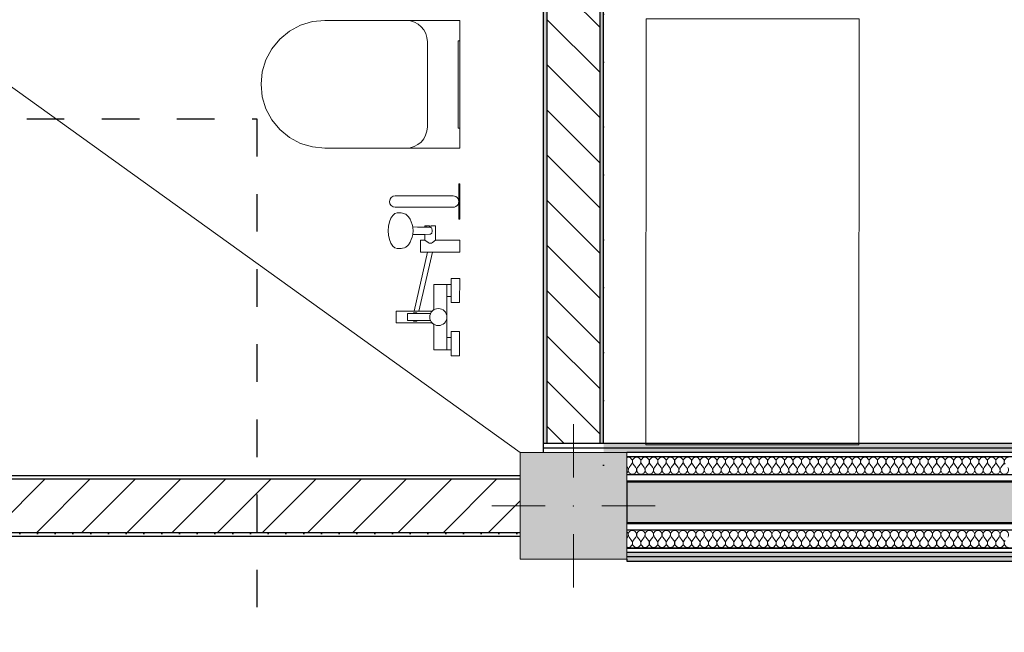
# Model space of a CAD drawing. Header units: millimetres. Extents: x -63554 to 200, y -19084 to 40052.
# Tile 53 of 120: x -37000 to -34226, y -6686 to -4961. Entities that reach past the tile are written whole.
import ezdxf

# ---------------------------------------------------------------- set-up
doc = ezdxf.new("R2010")
doc.units = ezdxf.units.MM
doc.header["$MEASUREMENT"] = 0
doc.linetypes.add('Dashed', pattern=[211.666667, 105.833333, -105.833333])
doc.linetypes.add('Dotted', pattern=[317.499995, 0, -317.499995])
for name, color, linetype in [('1232_Kandvad vaheseinad', 7, 'Continuous'), ('1233_Postid', 7, 'Continuous'), ('New_014_Ruumi netopind', 7, 'Continuous'), ('New_1311_Vaheseinad', 7, 'Continuous'), ('New_1321_Põranda kattetarindid', 7, 'Continuous'), ('New_SA- santehnika', 7, 'Continuous'), ('New_SA-mööbel', 7, 'Continuous')]:
    doc.layers.add(name, color=color, linetype=linetype)
for name, color, linetype, lineweight in [('1232_Kandvad vaheseinad_Pen_No__101', 252, 'Continuous', 13), ('1232_Kandvad vaheseinad_Pen_No__41', 7, 'Continuous', 25), ('1233_Postid_Pen_No__1', 7, 'Continuous', 13), ('1233_Postid_Pen_No__101', 252, 'Continuous', 13), ('_trapid_Pen_No__1', 7, 'Continuous', 13), ('New_1311_Vaheseinad_Pen_No__101', 252, 'Continuous', 13), ('New_1311_Vaheseinad_Pen_No__41', 7, 'Continuous', 25), ('New_1321_Põranda kattetarindid_Pen_No__41', 7, 'Continuous', 25), ('New__trapid_Pen_No__1', 7, 'Continuous', 13), ('New_SA- santehnika_Pen_No__101', 252, 'Continuous', 13), ('New_SA-mööbel_Pen_No__101', 252, 'Continuous', 13)]:
    doc.layers.add(name, color=color, linetype=linetype, lineweight=lineweight)
pattern_1 = [(0, (0, 0), (0, 86.60254), [0, -50]), (0, (25, 43.3), (0, 86.60254), [0, -50])]
pattern_2 = [(180, (0, 0), (0, 86.60254), [0, -50]), (180, (-25, -43.3), (0, 86.60254), [0, -50])]
pattern_3 = [(0, (0, 0), (0, 30), [])]

# ---------------------------------------------------------------- blocks, each defined once
blk = doc.blocks.new('Slab_159_1', base_point=(-29375, -12510.1))
at = {"layer": 'New_1321_Põranda kattetarindid_Pen_No__41', "color": 7, "linetype": 'Dotted', "lineweight": 25, "flags": 128}
blk.add_lwpolyline([(-29375, -12510.1), (-17230, -12510.1), (-17230, -110), (-35355, -110), (-35355, -6260), (-29375, -6260)], close=True, dxfattribs=at)
blk = doc.blocks.new('Wall_19_1', base_point=(-35290, -6260))
at = {"layer": '1232_Kandvad vaheseinad_Pen_No__101', "linetype": 'Continuous', "lineweight": 0, "true_color": 0x4c4c4c}
blk.add_hatch(color=251, dxfattribs=at).paths.add_polyline_path([(-35290, -6380), (-29610, -6380), (-29610, -6260), (-35290, -6260)])
at = {"layer": '1232_Kandvad vaheseinad_Pen_No__41', "color": 7, "linetype": 'Continuous', "lineweight": 25, "flags": 128}
for points in [[(-29610, -6260), (-35290, -6260)], [(-35290, -6260), (-35290, -6380)], [(-35290, -6380), (-29610, -6380)]]:
    blk.add_lwpolyline(points, dxfattribs=at)
blk = doc.blocks.new('Wall_37_1', base_point=(-35590, -6330))
at = {"layer": 'New_1311_Vaheseinad_Pen_No__101', "linetype": 'Continuous', "lineweight": 13}
h = blk.add_hatch(dxfattribs=at)
h.set_pattern_fill('PLASTER_0001', color=252, style=0, pattern_type=2)
h.set_pattern_definition(pattern_1)
h.paths.add_polyline_path([(-35590, -6245), (-38430, -6245), (-38430, -6255), (-35590, -6255)])
h = blk.add_hatch(dxfattribs=at)
h.set_pattern_fill('MASONRY_BLOCK_0001', color=252, style=0, pattern_type=2)
h.set_pattern_definition([(45, (0, 0), (-63.6396, 63.6396), [])])
h.paths.add_polyline_path([(-38430, -6405), (-35590, -6405), (-35590, -6255), (-38430, -6255)])
h = blk.add_hatch(dxfattribs=at)
h.set_pattern_fill('PLASTER_0001', color=252, style=0, pattern_type=2)
h.set_pattern_definition(pattern_1)
h.paths.add_polyline_path([(-38430, -6415), (-35590, -6415), (-35590, -6405), (-38430, -6405)])
at = {"layer": 'New_1311_Vaheseinad_Pen_No__41', "color": 7, "linetype": 'Continuous', "lineweight": 25}
for p, q in [((-35590, -6255), (-38430, -6255)), ((-38430, -6405), (-35590, -6405))]:
    blk.add_line(p, q, dxfattribs=at)
at = {"layer": 'New_1311_Vaheseinad_Pen_No__41', "color": 7, "linetype": 'Continuous', "lineweight": 25, "flags": 128}
for points in [[(-35590, -6245), (-38430, -6245)], [(-38430, -6415), (-35590, -6415)]]:
    blk.add_lwpolyline(points, dxfattribs=at)
blk = doc.blocks.new('Wall_47_1', base_point=(-35440, -470))
at = {"layer": 'New_1311_Vaheseinad_Pen_No__101', "linetype": 'Continuous', "lineweight": 13}
h = blk.add_hatch(dxfattribs=at)
h.set_pattern_fill('PLASTER_0001', color=252, style=0, pattern_type=2)
h.set_pattern_definition(pattern_1)
h.paths.add_polyline_path([(-35515, -6154), (-35515, -470), (-35525, -470), (-35525, -6154)])
h = blk.add_hatch(dxfattribs=at)
h.set_pattern_fill('MASONRY_BLOCK_0001', color=252, style=0, pattern_type=2)
h.set_pattern_definition([(315, (0, 0), (63.6396, 63.6396), [])])
h.paths.add_polyline_path([(-35365, -6154), (-35365, -470), (-35515, -470), (-35515, -6154)])
h = blk.add_hatch(dxfattribs=at)
h.set_pattern_fill('PLASTER_0001', color=252, style=0, pattern_type=2)
h.set_pattern_definition(pattern_1)
h.paths.add_polyline_path([(-35355, -6154), (-35355, -470), (-35365, -470), (-35365, -6154)])
at = {"layer": 'New_1311_Vaheseinad_Pen_No__41', "color": 7, "linetype": 'Continuous', "lineweight": 25}
for p, q in [((-35515, -470), (-35515, -6154)), ((-35365, -6154), (-35365, -470)), ((-35515, -6154), (-35525, -6154)), ((-35365, -6154), (-35515, -6154)), ((-35355, -6154), (-35365, -6154))]:
    blk.add_line(p, q, dxfattribs=at)
at = {"layer": 'New_1311_Vaheseinad_Pen_No__41', "color": 7, "linetype": 'Continuous', "lineweight": 25, "flags": 128}
for points in [[(-35355, -6154), (-35355, -470)], [(-35525, -4045), (-35525, -6180)]]:
    blk.add_lwpolyline(points, dxfattribs=at)
blk = doc.blocks.new('*X861')
at = {"layer": 'New_1311_Vaheseinad_Pen_No__101', "color": 252, "linetype": 'Continuous', "lineweight": 13}
for p, q in [((-35288.1, -6418.2), (-35290, -6420.8)), ((-35283.3, -6418.2), (-35276.2, -6427.8)), ((-35264.3, -6418.2), (-35271.4, -6427.8)), ((-35259.5, -6418.2), (-35252.4, -6427.8)), ((-35240.5, -6418.2), (-35247.6, -6427.8)), ((-35235.7, -6418.2), (-35228.6, -6427.8)), ((-35216.7, -6418.2), (-35223.8, -6427.8)), ((-35211.9, -6418.2), (-35204.8, -6427.8)), ((-35192.9, -6418.2), (-35200, -6427.8)), ((-35188.1, -6418.2), (-35181, -6427.8)), ((-35169, -6418.2), (-35176.2, -6427.8)), ((-35164.3, -6418.2), (-35157.1, -6427.8)), ((-35145.2, -6418.2), (-35152.4, -6427.8)), ((-35140.5, -6418.2), (-35133.3, -6427.8)), ((-35121.4, -6418.2), (-35128.6, -6427.8)), ((-35116.7, -6418.2), (-35109.5, -6427.8)), ((-35097.6, -6418.2), (-35104.8, -6427.8)), ((-35092.9, -6418.2), (-35085.7, -6427.8)), ((-35073.8, -6418.2), (-35081, -6427.8)), ((-35069, -6418.2), (-35061.9, -6427.8)), ((-35050, -6418.2), (-35057.1, -6427.8)), ((-35045.2, -6418.2), (-35038.1, -6427.8)), ((-35026.2, -6418.2), (-35033.3, -6427.8)), ((-35021.4, -6418.2), (-35014.3, -6427.8)), ((-35002.4, -6418.2), (-35009.5, -6427.8)), ((-34997.6, -6418.2), (-34990.5, -6427.8)), ((-34978.6, -6418.2), (-34985.7, -6427.8)), ((-34973.8, -6418.2), (-34966.7, -6427.8)), ((-34954.8, -6418.2), (-34961.9, -6427.8)), ((-34950, -6418.2), (-34942.9, -6427.8)), ((-34931, -6418.2), (-34938.1, -6427.8)), ((-34926.2, -6418.2), (-34919, -6427.8)), ((-34907.1, -6418.2), (-34914.3, -6427.8)), ((-34902.4, -6418.2), (-34895.2, -6427.8)), ((-34883.3, -6418.2), (-34890.5, -6427.8)), ((-34878.6, -6418.2), (-34871.4, -6427.8)), ((-34859.5, -6418.2), (-34866.7, -6427.8)), ((-34854.8, -6418.2), (-34847.6, -6427.8)), ((-34835.7, -6418.2), (-34842.9, -6427.8)), ((-34831, -6418.2), (-34823.8, -6427.8)), ((-34811.9, -6418.2), (-34819, -6427.8)), ((-34807.1, -6418.2), (-34800, -6427.8)), ((-34788.1, -6418.2), (-34795.2, -6427.8)), ((-34783.3, -6418.2), (-34776.2, -6427.8)), ((-34764.3, -6418.2), (-34771.4, -6427.8)), ((-34759.5, -6418.2), (-34752.4, -6427.8)), ((-34740.5, -6418.2), (-34747.6, -6427.8)), ((-34735.7, -6418.2), (-34728.6, -6427.8)), ((-34716.7, -6418.2), (-34723.8, -6427.8)), ((-34711.9, -6418.2), (-34704.8, -6427.8)), ((-34692.9, -6418.2), (-34700, -6427.8)), ((-34688.1, -6418.2), (-34681, -6427.8)), ((-34669, -6418.2), (-34676.2, -6427.8)), ((-34664.3, -6418.2), (-34657.1, -6427.8)), ((-34645.2, -6418.2), (-34652.4, -6427.8)), ((-34640.5, -6418.2), (-34633.3, -6427.8)), ((-34621.4, -6418.2), (-34628.6, -6427.8)), ((-34616.7, -6418.2), (-34609.5, -6427.8)), ((-34597.6, -6418.2), (-34604.8, -6427.8)), ((-34592.9, -6418.2), (-34585.7, -6427.8)), ((-34573.8, -6418.2), (-34581, -6427.8)), ((-34569, -6418.2), (-34561.9, -6427.8)), ((-34550, -6418.2), (-34557.1, -6427.8)), ((-34545.2, -6418.2), (-34538.1, -6427.8)), ((-34526.2, -6418.2), (-34533.3, -6427.8)), ((-34521.4, -6418.2), (-34514.3, -6427.8)), ((-34502.4, -6418.2), (-34509.5, -6427.8)), ((-34497.6, -6418.2), (-34490.5, -6427.8)), ((-34478.6, -6418.2), (-34485.7, -6427.8)), ((-34473.8, -6418.2), (-34466.7, -6427.8)), ((-34454.8, -6418.2), (-34461.9, -6427.8)), ((-34450, -6418.2), (-34442.9, -6427.8)), ((-34431, -6418.2), (-34438.1, -6427.8)), ((-34426.2, -6418.2), (-34419, -6427.8)), ((-34407.1, -6418.2), (-34414.3, -6427.8)), ((-34402.4, -6418.2), (-34395.2, -6427.8)), ((-34383.3, -6418.2), (-34390.5, -6427.8)), ((-34378.6, -6418.2), (-34371.4, -6427.8)), ((-34359.5, -6418.2), (-34366.7, -6427.8)), ((-34354.8, -6418.2), (-34347.6, -6427.8)), ((-34335.7, -6418.2), (-34342.9, -6427.8)), ((-34331, -6418.2), (-34323.8, -6427.8)), ((-34311.9, -6418.2), (-34319, -6427.8)), ((-34307.1, -6418.2), (-34300, -6427.8)), ((-34288.1, -6418.2), (-34295.2, -6427.8)), ((-34283.3, -6418.2), (-34276.2, -6427.8)), ((-34264.3, -6418.2), (-34271.4, -6427.8)), ((-34259.5, -6418.2), (-34252.4, -6427.8)), ((-34240.5, -6418.2), (-34247.6, -6427.8)), ((-34235.7, -6418.2), (-34228.6, -6427.8))]:
    blk.add_line(p, q, dxfattribs=at)
for centre, start, end in [((-35297.6, -6411.1), 323.1301, 50.2081), ((-35273.8, -6411.1), 323.1301, 216.8699), ((-35250, -6411.1), 323.1301, 216.8699), ((-35226.2, -6411.1), 323.1301, 216.8699), ((-35202.4, -6411.1), 323.1301, 216.8699), ((-35178.6, -6411.1), 323.1301, 216.8699), ((-35154.8, -6411.1), 323.1301, 216.8699), ((-35131, -6411.1), 323.1301, 216.8699), ((-35107.1, -6411.1), 323.1301, 216.8699), ((-35083.3, -6411.1), 323.1301, 216.8699), ((-35059.5, -6411.1), 323.1301, 216.8699), ((-35035.7, -6411.1), 323.1301, 216.8699), ((-35011.9, -6411.1), 323.1301, 216.8699), ((-34988.1, -6411.1), 323.1301, 216.8699), ((-34964.3, -6411.1), 323.1301, 216.8699), ((-34940.5, -6411.1), 323.1301, 216.8699), ((-34916.7, -6411.1), 323.1301, 216.8699), ((-34892.9, -6411.1), 323.1301, 216.8699), ((-34869, -6411.1), 323.1301, 216.8699), ((-34845.2, -6411.1), 323.1301, 216.8699), ((-34821.4, -6411.1), 323.1301, 216.8699), ((-34797.6, -6411.1), 323.1301, 216.8699), ((-34773.8, -6411.1), 323.1301, 216.8699), ((-34750, -6411.1), 323.1301, 216.8699), ((-34726.2, -6411.1), 323.1301, 216.8699), ((-34702.4, -6411.1), 323.1301, 216.8699), ((-34678.6, -6411.1), 323.1301, 216.8699), ((-34654.8, -6411.1), 323.1301, 216.8699), ((-34631, -6411.1), 323.1301, 216.8699), ((-34607.1, -6411.1), 323.1301, 216.8699), ((-34583.3, -6411.1), 323.1301, 216.8699), ((-34559.5, -6411.1), 323.1301, 216.8699), ((-34535.7, -6411.1), 323.1301, 216.8699), ((-34511.9, -6411.1), 323.1301, 216.8699), ((-34488.1, -6411.1), 323.1301, 216.8699), ((-34464.3, -6411.1), 323.1301, 216.8699), ((-34440.5, -6411.1), 323.1301, 216.8699), ((-34416.7, -6411.1), 323.1301, 216.8699), ((-34392.9, -6411.1), 323.1301, 216.8699), ((-34369, -6411.1), 323.1301, 216.8699), ((-34345.2, -6411.1), 323.1301, 216.8699), ((-34321.4, -6411.1), 323.1301, 216.8699), ((-34297.6, -6411.1), 323.1301, 216.8699), ((-34273.8, -6411.1), 323.1301, 216.8699), ((-34250, -6411.1), 323.1301, 216.8699), ((-34226.2, -6411.1), 323.1301, 216.8699), ((-35285.7, -6434.9), 270, 36.8699), ((-35261.9, -6434.9), 143.1301, 270), ((-35261.9, -6434.9), 270, 36.8699), ((-35238.1, -6434.9), 143.1301, 270), ((-35238.1, -6434.9), 270, 36.8699), ((-35214.3, -6434.9), 143.1301, 270), ((-35214.3, -6434.9), 270, 36.8699), ((-35190.5, -6434.9), 143.1301, 270), ((-35190.5, -6434.9), 270, 36.8699), ((-35166.7, -6434.9), 143.1301, 270), ((-35166.7, -6434.9), 270, 36.8699), ((-35142.9, -6434.9), 143.1301, 270), ((-35142.9, -6434.9), 270, 36.8699), ((-35119, -6434.9), 143.1301, 270), ((-35119, -6434.9), 270, 36.8699), ((-35095.2, -6434.9), 143.1301, 270), ((-35095.2, -6434.9), 270, 36.8699), ((-35071.4, -6434.9), 143.1301, 270), ((-35071.4, -6434.9), 270, 36.8699), ((-35047.6, -6434.9), 143.1301, 270), ((-35047.6, -6434.9), 270, 36.8699), ((-35023.8, -6434.9), 143.1301, 270), ((-35023.8, -6434.9), 270, 36.8699), ((-35000, -6434.9), 143.1301, 270), ((-35000, -6434.9), 270, 36.8699), ((-34976.2, -6434.9), 143.1301, 270), ((-34976.2, -6434.9), 270, 36.8699), ((-34952.4, -6434.9), 143.1301, 270), ((-34952.4, -6434.9), 270, 36.8699), ((-34928.6, -6434.9), 143.1301, 270), ((-34928.6, -6434.9), 270, 36.8699), ((-34904.8, -6434.9), 143.1301, 270), ((-34904.8, -6434.9), 270, 36.8699), ((-34881, -6434.9), 143.1301, 270), ((-34881, -6434.9), 270, 36.8699), ((-34857.1, -6434.9), 143.1301, 270), ((-34857.1, -6434.9), 270, 36.8699), ((-34833.3, -6434.9), 143.1301, 270), ((-34833.3, -6434.9), 270, 36.8699), ((-34809.5, -6434.9), 143.1301, 270), ((-34809.5, -6434.9), 270, 36.8699), ((-34785.7, -6434.9), 143.1301, 270), ((-34785.7, -6434.9), 270, 36.8699), ((-34761.9, -6434.9), 143.1301, 270), ((-34761.9, -6434.9), 270, 36.8699), ((-34738.1, -6434.9), 143.1301, 270), ((-34738.1, -6434.9), 270, 36.8699), ((-34714.3, -6434.9), 143.1301, 270), ((-34714.3, -6434.9), 270, 36.8699), ((-34690.5, -6434.9), 143.1301, 270), ((-34690.5, -6434.9), 270, 36.8699), ((-34666.7, -6434.9), 143.1301, 270), ((-34666.7, -6434.9), 270, 36.8699), ((-34642.9, -6434.9), 143.1301, 270), ((-34642.9, -6434.9), 270, 36.8699), ((-34619, -6434.9), 143.1301, 270), ((-34619, -6434.9), 270, 36.8699), ((-34595.2, -6434.9), 143.1301, 270), ((-34595.2, -6434.9), 270, 36.8699), ((-34571.4, -6434.9), 143.1301, 270), ((-34571.4, -6434.9), 270, 36.8699), ((-34547.6, -6434.9), 143.1301, 270), ((-34547.6, -6434.9), 270, 36.8699), ((-34523.8, -6434.9), 143.1301, 270), ((-34523.8, -6434.9), 270, 36.8699), ((-34500, -6434.9), 143.1301, 270), ((-34500, -6434.9), 270, 36.8699), ((-34476.2, -6434.9), 143.1301, 270), ((-34476.2, -6434.9), 270, 36.8699), ((-34452.4, -6434.9), 143.1301, 270), ((-34452.4, -6434.9), 270, 36.8699), ((-34428.6, -6434.9), 143.1301, 270), ((-34428.6, -6434.9), 270, 36.8699), ((-34404.8, -6434.9), 143.1301, 270), ((-34404.8, -6434.9), 270, 36.8699), ((-34381, -6434.9), 143.1301, 270), ((-34381, -6434.9), 270, 36.8699), ((-34357.1, -6434.9), 143.1301, 270), ((-34357.1, -6434.9), 270, 36.8699), ((-34333.3, -6434.9), 143.1301, 270), ((-34333.3, -6434.9), 270, 36.8699), ((-34309.5, -6434.9), 143.1301, 270), ((-34309.5, -6434.9), 270, 36.8699), ((-34285.7, -6434.9), 143.1301, 270), ((-34285.7, -6434.9), 270, 36.8699), ((-34261.9, -6434.9), 143.1301, 270), ((-34261.9, -6434.9), 270, 36.8699), ((-34238.1, -6434.9), 143.1301, 270), ((-34238.1, -6434.9), 270, 36.8699), ((-34214.3, -6434.9), 143.1301, 270), ((-35285.7, -6434.9), 248.8999, 270)]:
    blk.add_arc(centre, 11.9, start, end, dxfattribs=at)
blk = doc.blocks.new('Wall_89_1', base_point=(-35290, -6486))
at = {"layer": 'New_1311_Vaheseinad_Pen_No__101', "linetype": 'Continuous', "lineweight": 13}
h = blk.add_hatch(dxfattribs=at)
h.set_pattern_fill('PLYWOOD_0001', color=252, style=0, pattern_type=2)
h.set_pattern_definition(pattern_3)
h.paths.add_polyline_path([(-35290, -6460), (-29610, -6460), (-29610, -6448), (-35290, -6448)])
h = blk.add_hatch(dxfattribs=at)
h.set_pattern_fill('PLASTER_0001', color=252, style=0, pattern_type=2)
h.set_pattern_definition(pattern_2)
h.paths.add_polyline_path([(-35290, -6473), (-29610, -6473), (-29610, -6460), (-35290, -6460)])
h = blk.add_hatch(dxfattribs=at)
h.set_pattern_fill('PLASTER_0001', color=252, style=0, pattern_type=2)
h.set_pattern_definition(pattern_2)
h.paths.add_polyline_path([(-35290, -6486), (-29545, -6486), (-29545, -6480), (-29610, -6480), (-29610, -6473), (-35290, -6473)])
at = {"layer": 'New_1311_Vaheseinad_Pen_No__41', "color": 7, "linetype": 'Continuous', "lineweight": 25}
for p, q in [((-29610, -6398), (-35290, -6398)), ((-35290, -6448), (-29610, -6448)), ((-35290, -6460), (-29610, -6460)), ((-35290, -6473), (-29610, -6473))]:
    blk.add_line(p, q, dxfattribs=at)
at = {"layer": 'New_1311_Vaheseinad_Pen_No__41', "color": 7, "linetype": 'Continuous', "lineweight": 25, "flags": 128}
for points in [[(-29610, -6378), (-35290, -6378)], [(-35290, -6480), (-35290, -6486)], [(-35290, -6486), (-29545, -6486)]]:
    blk.add_lwpolyline(points, dxfattribs=at)
at = {"layer": 'New_1311_Vaheseinad', "color": 7, "lineweight": 25}
blk.add_blockref('*X861', (0, 0), dxfattribs=at)
blk = doc.blocks.new('*X863')
at = {"layer": 'New_1311_Vaheseinad_Pen_No__101', "color": 252, "linetype": 'Continuous', "lineweight": 13}
for p, q in [((-35283.3, -6221.8), (-35276.2, -6212.2)), ((-35264.3, -6221.8), (-35271.4, -6212.2)), ((-35259.5, -6221.8), (-35252.4, -6212.2)), ((-35240.5, -6221.8), (-35247.6, -6212.2)), ((-35235.7, -6221.8), (-35228.6, -6212.2)), ((-35216.7, -6221.8), (-35223.8, -6212.2)), ((-35211.9, -6221.8), (-35204.8, -6212.2)), ((-35192.9, -6221.8), (-35200, -6212.2)), ((-35188.1, -6221.8), (-35181, -6212.2)), ((-35169, -6221.8), (-35176.2, -6212.2)), ((-35164.3, -6221.8), (-35157.1, -6212.2)), ((-35145.2, -6221.8), (-35152.4, -6212.2)), ((-35140.5, -6221.8), (-35133.3, -6212.2)), ((-35121.4, -6221.8), (-35128.6, -6212.2)), ((-35116.7, -6221.8), (-35109.5, -6212.2)), ((-35097.6, -6221.8), (-35104.8, -6212.2)), ((-35092.9, -6221.8), (-35085.7, -6212.2)), ((-35073.8, -6221.8), (-35081, -6212.2)), ((-35069, -6221.8), (-35061.9, -6212.2)), ((-35050, -6221.8), (-35057.1, -6212.2)), ((-35045.2, -6221.8), (-35038.1, -6212.2)), ((-35026.2, -6221.8), (-35033.3, -6212.2)), ((-35021.4, -6221.8), (-35014.3, -6212.2)), ((-35002.4, -6221.8), (-35009.5, -6212.2)), ((-34997.6, -6221.8), (-34990.5, -6212.2)), ((-34978.6, -6221.8), (-34985.7, -6212.2)), ((-34973.8, -6221.8), (-34966.7, -6212.2)), ((-34954.8, -6221.8), (-34961.9, -6212.2)), ((-34950, -6221.8), (-34942.9, -6212.2)), ((-34931, -6221.8), (-34938.1, -6212.2)), ((-34926.2, -6221.8), (-34919, -6212.2)), ((-34907.1, -6221.8), (-34914.3, -6212.2)), ((-34902.4, -6221.8), (-34895.2, -6212.2)), ((-34883.3, -6221.8), (-34890.5, -6212.2)), ((-34878.6, -6221.8), (-34871.4, -6212.2)), ((-34859.5, -6221.8), (-34866.7, -6212.2)), ((-34854.8, -6221.8), (-34847.6, -6212.2)), ((-34835.7, -6221.8), (-34842.9, -6212.2)), ((-34831, -6221.8), (-34823.8, -6212.2)), ((-34811.9, -6221.8), (-34819, -6212.2)), ((-34807.1, -6221.8), (-34800, -6212.2)), ((-34788.1, -6221.8), (-34795.2, -6212.2)), ((-34783.3, -6221.8), (-34776.2, -6212.2)), ((-34764.3, -6221.8), (-34771.4, -6212.2)), ((-34759.5, -6221.8), (-34752.4, -6212.2)), ((-34740.5, -6221.8), (-34747.6, -6212.2)), ((-34735.7, -6221.8), (-34728.6, -6212.2)), ((-34716.7, -6221.8), (-34723.8, -6212.2)), ((-34711.9, -6221.8), (-34704.8, -6212.2)), ((-34692.9, -6221.8), (-34700, -6212.2)), ((-34688.1, -6221.8), (-34681, -6212.2)), ((-34669, -6221.8), (-34676.2, -6212.2)), ((-34664.3, -6221.8), (-34657.1, -6212.2)), ((-34645.2, -6221.8), (-34652.4, -6212.2)), ((-34640.5, -6221.8), (-34633.3, -6212.2)), ((-34621.4, -6221.8), (-34628.6, -6212.2)), ((-34616.7, -6221.8), (-34609.5, -6212.2)), ((-34597.6, -6221.8), (-34604.8, -6212.2)), ((-34592.9, -6221.8), (-34585.7, -6212.2)), ((-34573.8, -6221.8), (-34581, -6212.2)), ((-34569, -6221.8), (-34561.9, -6212.2)), ((-34550, -6221.8), (-34557.1, -6212.2)), ((-34545.2, -6221.8), (-34538.1, -6212.2)), ((-34526.2, -6221.8), (-34533.3, -6212.2)), ((-34521.4, -6221.8), (-34514.3, -6212.2)), ((-34502.4, -6221.8), (-34509.5, -6212.2)), ((-34497.6, -6221.8), (-34490.5, -6212.2)), ((-34478.6, -6221.8), (-34485.7, -6212.2)), ((-34473.8, -6221.8), (-34466.7, -6212.2)), ((-34454.8, -6221.8), (-34461.9, -6212.2)), ((-34450, -6221.8), (-34442.9, -6212.2)), ((-34431, -6221.8), (-34438.1, -6212.2)), ((-34426.2, -6221.8), (-34419, -6212.2)), ((-34407.1, -6221.8), (-34414.3, -6212.2)), ((-34402.4, -6221.8), (-34395.2, -6212.2)), ((-34383.3, -6221.8), (-34390.5, -6212.2)), ((-34378.6, -6221.8), (-34371.4, -6212.2)), ((-34359.5, -6221.8), (-34366.7, -6212.2)), ((-34354.8, -6221.8), (-34347.6, -6212.2)), ((-34335.7, -6221.8), (-34342.9, -6212.2)), ((-34331, -6221.8), (-34323.8, -6212.2)), ((-34311.9, -6221.8), (-34319, -6212.2)), ((-34307.1, -6221.8), (-34300, -6212.2)), ((-34288.1, -6221.8), (-34295.2, -6212.2)), ((-34283.3, -6221.8), (-34276.2, -6212.2)), ((-34264.3, -6221.8), (-34271.4, -6212.2)), ((-34259.5, -6221.8), (-34252.4, -6212.2)), ((-34240.5, -6221.8), (-34247.6, -6212.2)), ((-34235.7, -6221.8), (-34228.6, -6212.2)), ((-35288.1, -6221.8), (-35290, -6219.2))]:
    blk.add_line(p, q, dxfattribs=at)
for centre, start, end in [((-35285.7, -6205.1), 90, 111.1003), ((-35285.7, -6205.1), 323.1301, 90), ((-35261.9, -6205.1), 90, 216.8699), ((-35261.9, -6205.1), 323.1301, 90), ((-35238.1, -6205.1), 90, 216.8699), ((-35238.1, -6205.1), 323.1301, 90), ((-35214.3, -6205.1), 90, 216.8699), ((-35214.3, -6205.1), 323.1301, 90), ((-35190.5, -6205.1), 90, 216.8699), ((-35190.5, -6205.1), 323.1301, 90), ((-35166.7, -6205.1), 90, 216.8699), ((-35166.7, -6205.1), 323.1301, 90), ((-35142.9, -6205.1), 90, 216.8699), ((-35142.9, -6205.1), 323.1301, 90), ((-35119, -6205.1), 90, 216.8699), ((-35119, -6205.1), 323.1301, 90), ((-35095.2, -6205.1), 90, 216.8699), ((-35095.2, -6205.1), 323.1301, 90), ((-35071.4, -6205.1), 90, 216.8699), ((-35071.4, -6205.1), 323.1301, 90), ((-35047.6, -6205.1), 90, 216.8699), ((-35047.6, -6205.1), 323.1301, 90), ((-35023.8, -6205.1), 90, 216.8699), ((-35023.8, -6205.1), 323.1301, 90), ((-35000, -6205.1), 90, 216.8699), ((-35000, -6205.1), 323.1301, 90), ((-34976.2, -6205.1), 90, 216.8699), ((-34976.2, -6205.1), 323.1301, 90), ((-34952.4, -6205.1), 90, 216.8699), ((-34952.4, -6205.1), 323.1301, 90), ((-34928.6, -6205.1), 90, 216.8699), ((-34928.6, -6205.1), 323.1301, 90), ((-34904.8, -6205.1), 90, 216.8699), ((-34904.8, -6205.1), 323.1301, 90), ((-34881, -6205.1), 90, 216.8699), ((-34881, -6205.1), 323.1301, 90), ((-34857.1, -6205.1), 90, 216.8699), ((-34857.1, -6205.1), 323.1301, 90), ((-34833.3, -6205.1), 90, 216.8699), ((-34833.3, -6205.1), 323.1301, 90), ((-34809.5, -6205.1), 90, 216.8699), ((-34809.5, -6205.1), 323.1301, 90), ((-34785.7, -6205.1), 90, 216.8699), ((-34785.7, -6205.1), 323.1301, 90), ((-34761.9, -6205.1), 90, 216.8699), ((-34761.9, -6205.1), 323.1301, 90), ((-34738.1, -6205.1), 90, 216.8699), ((-34738.1, -6205.1), 323.1301, 90), ((-34714.3, -6205.1), 90, 216.8699), ((-34714.3, -6205.1), 323.1301, 90), ((-34690.5, -6205.1), 90, 216.8699), ((-34690.5, -6205.1), 323.1301, 90), ((-34666.7, -6205.1), 90, 216.8699), ((-34666.7, -6205.1), 323.1301, 90), ((-34642.9, -6205.1), 90, 216.8699), ((-34642.9, -6205.1), 323.1301, 90), ((-34619, -6205.1), 90, 216.8699), ((-34619, -6205.1), 323.1301, 90), ((-34595.2, -6205.1), 90, 216.8699), ((-34595.2, -6205.1), 323.1301, 90), ((-34571.4, -6205.1), 90, 216.8699), ((-34571.4, -6205.1), 323.1301, 90), ((-34547.6, -6205.1), 90, 216.8699), ((-34547.6, -6205.1), 323.1301, 90), ((-34523.8, -6205.1), 90, 216.8699), ((-34523.8, -6205.1), 323.1301, 90), ((-34500, -6205.1), 90, 216.8699), ((-34500, -6205.1), 323.1301, 90), ((-34476.2, -6205.1), 90, 216.8699), ((-34476.2, -6205.1), 323.1301, 90), ((-34452.4, -6205.1), 90, 216.8699), ((-34452.4, -6205.1), 323.1301, 90), ((-34428.6, -6205.1), 90, 216.8699), ((-34428.6, -6205.1), 323.1301, 90), ((-34404.8, -6205.1), 90, 216.8699), ((-34404.8, -6205.1), 323.1301, 90), ((-34381, -6205.1), 90, 216.8699), ((-34381, -6205.1), 323.1301, 90), ((-34357.1, -6205.1), 90, 216.8699), ((-34357.1, -6205.1), 323.1301, 90), ((-34333.3, -6205.1), 90, 216.8699), ((-34333.3, -6205.1), 323.1301, 90), ((-34309.5, -6205.1), 90, 216.8699), ((-34309.5, -6205.1), 323.1301, 90), ((-34285.7, -6205.1), 90, 216.8699), ((-34285.7, -6205.1), 323.1301, 90), ((-34261.9, -6205.1), 90, 216.8699), ((-34261.9, -6205.1), 323.1301, 90), ((-34238.1, -6205.1), 90, 216.8699), ((-34238.1, -6205.1), 323.1301, 90), ((-34214.3, -6205.1), 90, 216.8699), ((-35297.6, -6228.9), 309.7917, 36.8699), ((-35273.8, -6228.9), 143.1301, 36.8699), ((-35250, -6228.9), 143.1301, 36.8699), ((-35226.2, -6228.9), 143.1301, 36.8699), ((-35202.4, -6228.9), 143.1301, 36.8699), ((-35178.6, -6228.9), 143.1301, 36.8699), ((-35154.8, -6228.9), 143.1301, 36.8699), ((-35131, -6228.9), 143.1301, 36.8699), ((-35107.1, -6228.9), 143.1301, 36.8699), ((-35083.3, -6228.9), 143.1301, 36.8699), ((-35059.5, -6228.9), 143.1301, 36.8699), ((-35035.7, -6228.9), 143.1301, 36.8699), ((-35011.9, -6228.9), 143.1301, 36.8699), ((-34988.1, -6228.9), 143.1301, 36.8699), ((-34964.3, -6228.9), 143.1301, 36.8699), ((-34940.5, -6228.9), 143.1301, 36.8699), ((-34916.7, -6228.9), 143.1301, 36.8699), ((-34892.9, -6228.9), 143.1301, 36.8699), ((-34869, -6228.9), 143.1301, 36.8699), ((-34845.2, -6228.9), 143.1301, 36.8699), ((-34821.4, -6228.9), 143.1301, 36.8699), ((-34797.6, -6228.9), 143.1301, 36.8699), ((-34773.8, -6228.9), 143.1301, 36.8699), ((-34750, -6228.9), 143.1301, 36.8699), ((-34726.2, -6228.9), 143.1301, 36.8699), ((-34702.4, -6228.9), 143.1301, 36.8699), ((-34678.6, -6228.9), 143.1301, 36.8699), ((-34654.8, -6228.9), 143.1301, 36.8699), ((-34631, -6228.9), 143.1301, 36.8699), ((-34607.1, -6228.9), 143.1301, 36.8699), ((-34583.3, -6228.9), 143.1301, 36.8699), ((-34559.5, -6228.9), 143.1301, 36.8699), ((-34535.7, -6228.9), 143.1301, 36.8699), ((-34511.9, -6228.9), 143.1301, 36.8699), ((-34488.1, -6228.9), 143.1301, 36.8699), ((-34464.3, -6228.9), 143.1301, 36.8699), ((-34440.5, -6228.9), 143.1301, 36.8699), ((-34416.7, -6228.9), 143.1301, 36.8699), ((-34392.9, -6228.9), 143.1301, 36.8699), ((-34369, -6228.9), 143.1301, 36.8699), ((-34345.2, -6228.9), 143.1301, 36.8699), ((-34321.4, -6228.9), 143.1301, 36.8699), ((-34297.6, -6228.9), 143.1301, 36.8699), ((-34273.8, -6228.9), 143.1301, 36.8699), ((-34250, -6228.9), 143.1301, 36.8699), ((-34226.2, -6228.9), 143.1301, 36.8699)]:
    blk.add_arc(centre, 11.9, start, end, dxfattribs=at)
blk = doc.blocks.new('Wall_90_1', base_point=(-35440, -6154))
at = {"layer": 'New_1311_Vaheseinad_Pen_No__101', "linetype": 'Continuous', "lineweight": 13}
h = blk.add_hatch(dxfattribs=at)
h.set_pattern_fill('PLASTER_0001', color=252, style=0, pattern_type=2)
h.set_pattern_definition(pattern_1)
h.paths.add_polyline_path([(-35515, -6167), (-35515, -6154), (-35525, -6154), (-35525, -6167)])
h = blk.add_hatch(dxfattribs=at)
h.set_pattern_fill('PLASTER_0001', color=252, style=0, pattern_type=2)
h.set_pattern_definition(pattern_1)
h.paths.add_polyline_path([(-35365, -6167), (-35365, -6154), (-35515, -6154), (-35515, -6167)])
h = blk.add_hatch(dxfattribs=at)
h.set_pattern_fill('PLASTER_0001', color=252, style=0, pattern_type=2)
h.set_pattern_definition(pattern_1)
h.paths.add_polyline_path([(-35355, -6167), (-35355, -6154), (-35365, -6154), (-35365, -6167)])
h = blk.add_hatch(dxfattribs=at)
h.set_pattern_fill('PLASTER_0001', color=252, style=0, pattern_type=2)
h.set_pattern_definition(pattern_1)
h.paths.add_polyline_path([(-29545, -6154), (-35355, -6154), (-35355, -6167), (-29545, -6167)])
h = blk.add_hatch(dxfattribs=at)
h.set_pattern_fill('PLASTER_0001', color=252, style=0, pattern_type=2)
h.set_pattern_definition(pattern_1)
h.paths.add_polyline_path([(-35515, -6180), (-35515, -6167), (-35525, -6167), (-35525, -6180)])
h = blk.add_hatch(dxfattribs=at)
h.set_pattern_fill('PLASTER_0001', color=252, style=0, pattern_type=2)
h.set_pattern_definition(pattern_1)
h.paths.add_polyline_path([(-35365, -6180), (-35365, -6167), (-35515, -6167), (-35515, -6180)])
h = blk.add_hatch(dxfattribs=at)
h.set_pattern_fill('PLASTER_0001', color=252, style=0, pattern_type=2)
h.set_pattern_definition(pattern_1)
h.paths.add_polyline_path([(-35355, -6180), (-35355, -6167), (-35365, -6167), (-35365, -6180)])
h = blk.add_hatch(dxfattribs=at)
h.set_pattern_fill('PLASTER_0001', color=252, style=0, pattern_type=2)
h.set_pattern_definition(pattern_1)
h.paths.add_polyline_path([(-29545, -6167), (-35355, -6167), (-35355, -6180), (-29545, -6180)])
h = blk.add_hatch(dxfattribs=at)
h.set_pattern_fill('PLYWOOD_0001', color=252, style=0, pattern_type=2)
h.set_pattern_definition(pattern_3)
h.paths.add_polyline_path([(-29610, -6180), (-35290, -6180), (-35290, -6192), (-29610, -6192)])
at = {"layer": 'New_1311_Vaheseinad_Pen_No__41', "color": 7, "linetype": 'Continuous', "lineweight": 25}
for p, q in [((-35515, -6154), (-35525, -6154)), ((-35525, -6154), (-35525, -6167)), ((-35365, -6154), (-35515, -6154)), ((-35355, -6154), (-35365, -6154)), ((-35515, -6167), (-35525, -6167)), ((-35525, -6167), (-35525, -6180)), ((-35365, -6167), (-35515, -6167)), ((-35355, -6167), (-35365, -6167)), ((-29545, -6167), (-35355, -6167)), ((-29610, -6180), (-35290, -6180)), ((-29610, -6192), (-35290, -6192)), ((-35290, -6242), (-29610, -6242))]:
    blk.add_line(p, q, dxfattribs=at)
at = {"layer": 'New_1311_Vaheseinad_Pen_No__41', "color": 7, "linetype": 'Continuous', "lineweight": 25, "flags": 128}
for points in [[(-29545, -6154), (-35355, -6154)], [(-35290, -6262), (-29610, -6262)]]:
    blk.add_lwpolyline(points, dxfattribs=at)
at = {"layer": 'New_1311_Vaheseinad', "color": 7, "lineweight": 25}
blk.add_blockref('*X863', (0, 0), dxfattribs=at)
blk = doc.blocks.new('WC 26[82]_1', base_point=(-35760.2, -5142.8))
at = {"layer": 'New_SA- santehnika_Pen_No__101', "color": 252, "linetype": 'Continuous', "lineweight": 13}
blk.add_line((-35851.4, -5022.8), (-35851.6, -5262.6), dxfattribs=at)
at = {"layer": 'New_SA- santehnika_Pen_No__101', "color": 252, "linetype": 'Continuous', "lineweight": 13, "flags": 128}
for points in [[(-35760.1, -4962.8), (-36140.1, -4962.5), (-36175.2, -4966), (-36208.9, -4976.2), (-36240.1, -4992.8), (-36267.4, -5015.2), (-36289.8, -5042.4), (-36306.4, -5073.5), (-36316.7, -5107.3), (-36320.2, -5142.4), (-36316.7, -5177.5), (-36306.5, -5211.3), (-36289.9, -5242.4), (-36267.5, -5269.7), (-36240.3, -5292.1), (-36209.2, -5308.8), (-36175.4, -5319), (-36140.3, -5322.5), (-35760.3, -5322.8)], [(-35760.2, -5265.8), (-35760.1, -5019.8), (-35765.1, -5019.8), (-35765.2, -5265.8)]]:
    blk.add_lwpolyline(points, close=True, dxfattribs=at)
at = {"layer": 'New_SA- santehnika_Pen_No__101', "color": 252, "linetype": 'Continuous', "lineweight": 13}
for centre, start, end in [((-35911.4, -5022.8), 359.9624, 89.9624), ((-35911.6, -5262.6), 269.9624, 359.9624)]:
    blk.add_arc(centre, 60, start, end, dxfattribs=at)
blk = doc.blocks.new('Wall Mounted Tap 26[83]_1', base_point=(-35760.6, -5798.1))
at = {"layer": 'New_SA- santehnika_Pen_No__101', "color": 252, "linetype": 'Continuous', "lineweight": 13}
for p, q in [((-35892.6, -5544.1), (-35892.2, -5545.9)), ((-35892.2, -5545.9), (-35891.6, -5555)), ((-35844.8, -5545.1), (-35858.4, -5544.9)), ((-35854.5, -5544.9), (-35854.5, -5541.1)), ((-35844.8, -5545.1), (-35843.1, -5545.3)), ((-35843.1, -5545.3), (-35841.5, -5546)), ((-35841.5, -5546), (-35840.2, -5547.1)), ((-35841.4, -5546.1), (-35841.4, -5545.1)), ((-35840.2, -5547.1), (-35839.1, -5548.6)), ((-35892.2, -5564.2), (-35892.6, -5566)), ((-35891.6, -5555), (-35892.2, -5564.2)), ((-35844.8, -5565.1), (-35858.4, -5565.3)), ((-35843.1, -5564.8), (-35844.8, -5565.1)), ((-35841.5, -5564.1), (-35843.1, -5564.8)), ((-35840.2, -5563), (-35841.5, -5564.1)), ((-35839.1, -5561.6), (-35840.2, -5563)), ((-35839.1, -5548.6), (-35838.5, -5550.3)), ((-35838.5, -5559.9), (-35839.1, -5561.6)), ((-35838.5, -5550.3), (-35838.2, -5552.1)), ((-35838.2, -5558.1), (-35838.5, -5559.9)), ((-35838.2, -5552.1), (-35838.2, -5558.1)), ((-35849, -5588.2), (-35858.4, -5581.1)), ((-35837.3, -5588.1), (-35828.5, -5581.1)), ((-35796.6, -5740.1), (-35796.5, -5706.1)), ((-35784.6, -5740.1), (-35784.5, -5706.1)), ((-35907.6, -5788), (-35842.4, -5788.1)), ((-35907.6, -5808), (-35907.6, -5788)), ((-35842.4, -5808.1), (-35907.6, -5808)), ((-35796.6, -5856.1), (-35796.7, -5890.1)), ((-35784.6, -5856.1), (-35784.7, -5890.1))]:
    blk.add_line(p, q, dxfattribs=at)
at = {"layer": 'New_SA- santehnika_Pen_No__101', "color": 252, "linetype": 'Continuous', "lineweight": 13, "flags": 128}
for points in [[(-35958.2, -5580), (-35960.7, -5567.9), (-35961.5, -5555), (-35960.7, -5542.1), (-35958.2, -5530), (-35954.2, -5519.6), (-35949, -5511.7), (-35943, -5506.7), (-35936.5, -5505), (-35925.3, -5505), (-35921.9, -5505.5), (-35915.5, -5507.2), (-35912.6, -5508.7), (-35906.8, -5513.5), (-35904.7, -5515.5), (-35900, -5522.8), (-35896.7, -5530.1), (-35893.9, -5537.4), (-35892.6, -5544.1), (-35879.4, -5544.6), (-35858.4, -5544.9), (-35858.4, -5541.1), (-35845.5, -5541.1), (-35845.5, -5545.1), (-35844.8, -5545.1), (-35841.4, -5545.1), (-35841.4, -5541.1), (-35828.5, -5541.1), (-35828.5, -5581.1), (-35760.5, -5581.1), (-35760.5, -5615.1), (-35870.5, -5615.1), (-35870.5, -5581.1), (-35858.4, -5581.1), (-35858.4, -5565.3), (-35879.4, -5565.6), (-35892.6, -5566), (-35894, -5572.7), (-35896.8, -5580), (-35900, -5587.3), (-35904.7, -5594.5), (-35906.8, -5596.6), (-35912.6, -5601.4), (-35915.6, -5602.8), (-35922, -5604.5), (-35925.3, -5605), (-35936.6, -5605), (-35943.1, -5603.3), (-35949.1, -5598.3), (-35954.3, -5590.4)], [(-35850.8, -5615.1), (-35837.5, -5615.1), (-35875.5, -5781.9), (-35888.9, -5781.9)]]:
    blk.add_lwpolyline(points, close=True, dxfattribs=at)
blk.add_lwpolyline([(-35939.3, -5814.2), (-35939.3, -5781.8), (-35888.9, -5781.9), (-35875.5, -5781.9), (-35838.3, -5781.9, -0.06464), (-35833.6, -5777.9), (-35833.5, -5706.1), (-35784.5, -5706.1), (-35784.5, -5689.1), (-35760.5, -5689.1), (-35760.6, -5757.1), (-35784.6, -5757.1), (-35784.6, -5740.1), (-35796.6, -5740.1), (-35796.6, -5856.1), (-35784.6, -5856.1), (-35784.6, -5839.1), (-35760.6, -5839.1), (-35760.7, -5907.1), (-35784.7, -5907.1), (-35784.7, -5890.1), (-35833.7, -5890.1), (-35833.6, -5818.3, -0.06464), (-35838.3, -5814.3)], format="xyb", close=True, dxfattribs=at)
at = {"layer": 'New_SA- santehnika_Pen_No__101', "color": 252, "linetype": 'Continuous', "lineweight": 13}
blk.add_circle((-35820.6, -5798.1), 24, dxfattribs=at)
for centre, radius, start, end in [((-35843.2, -5580.7), 9.5, 232.6652, 308.5401), ((-35886, -5798), 12, 56.3657, 123.5592), ((-35886, -5798), 12, 236.3657, 303.5592)]:
    blk.add_arc(centre, radius, start, end, dxfattribs=at)
blk = doc.blocks.new('Bookshelf 02 26[119]_1', base_point=(-35235.8, -6158.1))
at = {"layer": 'New_SA-mööbel_Pen_No__101', "color": 252, "linetype": 'Continuous', "lineweight": 13, "flags": 128}
blk.add_lwpolyline([(-35235.8, -6158.1), (-35235, -4958.1), (-34635, -4958.5), (-34635.8, -6158.5)], close=True, dxfattribs=at)
blk = doc.blocks.new('Vertical stainless steel swing grab bar BR0900x[304]_1', base_point=(-35760.1, -5472.8))
at = {"layer": 'New_SA- santehnika_Pen_No__101', "color": 252, "linetype": 'Continuous', "lineweight": 13, "flags": 128}
blk.add_lwpolyline([(-35763, -5422.8), (-35763.1, -5522.8), (-35760.1, -5522.8), (-35760, -5422.8)], close=True, dxfattribs=at)
blk.add_lwpolyline([(-35942.1, -5488.7), (-35779.1, -5488.8, 1), (-35779, -5456.8), (-35942, -5456.7, 1), (-35942.1, -5488.7)], format="xyb", close=True, dxfattribs=at)
blk = doc.blocks.new('Column_180_1', base_point=(-35440, -6330))
at = {"layer": '1233_Postid_Pen_No__101', "linetype": 'Continuous', "lineweight": 0, "true_color": 0x4c4c4c}
blk.add_hatch(color=251, dxfattribs=at).paths.add_polyline_path([(-35590, -6480), (-35290, -6480), (-35290, -6380), (-35290, -6260), (-35290, -6180), (-35590, -6180)])
at = {"layer": '1233_Postid_Pen_No__1', "color": 7, "linetype": 'Continuous', "lineweight": 13}
for p, q in [((-35440, -6250), (-35440, -6100)), ((-35520, -6330), (-35670, -6330)), ((-35360, -6330), (-35210, -6330)), ((-35440, -6410), (-35440, -6560))]:
    blk.add_line(p, q, dxfattribs=at)
at = {"layer": '1233_Postid_Pen_No__1', "color": 7, "linetype": 'Continuous', "lineweight": 13, "flags": 128}
blk.add_lwpolyline([(-35290, -6260), (-35290, -6180), (-35590, -6180), (-35590, -6480), (-35290, -6480), (-35290, -6380)], dxfattribs=at)
at = {"layer": '1233_Postid_Pen_No__1', "color": 7, "linetype": 'Continuous', "lineweight": 13}
blk.add_point((-35440, -6330), dxfattribs=at)

msp = doc.modelspace()

# ---------------------------------------------------------------- linework, layer by layer
at = {"color": 240, "linetype": 'Dashed', "true_color": 0xed1f24}
msp.add_lwpolyline([(-49680.2, -5239.9), (-36331.5, -5239.9), (-36331.5, -17040.3), (-49680.2, -17040.3)], close=True, dxfattribs=at)
at = {"layer": '_trapid_Pen_No__1', "color": 7, "linetype": 'Continuous', "lineweight": 13, "flags": 128}
msp.add_lwpolyline([(-37505, -4803.1), (-35590, -6180)], dxfattribs=at)
at = {"layer": 'New_014_Ruumi netopind', "color": 254, "linetype": 'Continuous', "lineweight": 0, "true_color": 0xfdf2d0, "flags": 128}
for points in [[(-35355, -6154), (-29545, -6154), (-29545, -470), (-29610, -470), (-29610, -110), (-35290, -110), (-35290, -470), (-35355, -470)], [(-35590, -6180), (-35525, -6180), (-35525, -4045), (-38430, -4045), (-38430, -6245), (-35590, -6245)], [(-29545, -7915), (-29545, -6486), (-35290, -6486), (-35290, -6480), (-35590, -6480), (-35590, -6415), (-38430, -6415), (-38430, -7915)]]:
    msp.add_lwpolyline(points, close=True, dxfattribs=at)
at = {"layer": 'New_1321_Põranda kattetarindid_Pen_No__41', "color": 7, "linetype": 'Dotted', "lineweight": 25, "flags": 128}
msp.add_lwpolyline([(-47590, -12510.1), (-29375, -12510.1), (-29375, -6380), (-35355, -6380), (-35355, -110), (-47650, -110), (-47650, -6130.1), (-44440, -6130.1), (-44439.7, -6467.6), (-47589.7, -6470.1)], close=True, dxfattribs=at)
at = {"layer": 'New__trapid_Pen_No__1', "color": 7, "linetype": 'Continuous', "lineweight": 13, "flags": 128}
msp.add_lwpolyline([(-38430, -6245), (-38430, -4045), (-35525, -4045), (-35525, -6180), (-35590, -6180), (-35590, -6245)], close=True, dxfattribs=at)

# ---------------------------------------------------------------- block references
at = {"layer": '1232_Kandvad vaheseinad', "color": 7, "lineweight": 25}
msp.add_blockref('Wall_19_1', (-35290, -6260), dxfattribs=at)
at = {"layer": '1233_Postid', "color": 7, "lineweight": 13}
msp.add_blockref('Column_180_1', (-35440, -6330), dxfattribs=at)
at = {"layer": 'New_1311_Vaheseinad', "color": 7, "lineweight": 25}
for name, p in [('Wall_47_1', (-35440, -470)), ('Wall_90_1', (-35440, -6154)), ('Wall_37_1', (-35590, -6330)), ('Wall_89_1', (-35290, -6486))]:
    msp.add_blockref(name, p, dxfattribs=at)
at = {"layer": 'New_1321_Põranda kattetarindid', "color": 7, "linetype": 'Dotted', "lineweight": 25}
msp.add_blockref('Slab_159_1', (-29375, -12510.1), dxfattribs=at)
at = {"layer": 'New_SA- santehnika', "color": 252, "linetype": 'Continuous', "lineweight": 13}
for name, p in [('WC 26[82]_1', (-35760.2, -5142.8)), ('Vertical stainless steel swing grab bar BR0900x[304]_1', (-35760.1, -5472.8)), ('Wall Mounted Tap 26[83]_1', (-35760.6, -5798.1))]:
    msp.add_blockref(name, p, dxfattribs=at)
at = {"layer": 'New_SA-mööbel', "color": 252, "linetype": 'Continuous', "lineweight": 13}
msp.add_blockref('Bookshelf 02 26[119]_1', (-35235.8, -6158.1), dxfattribs=at)

doc.saveas('drawing.dxf')
